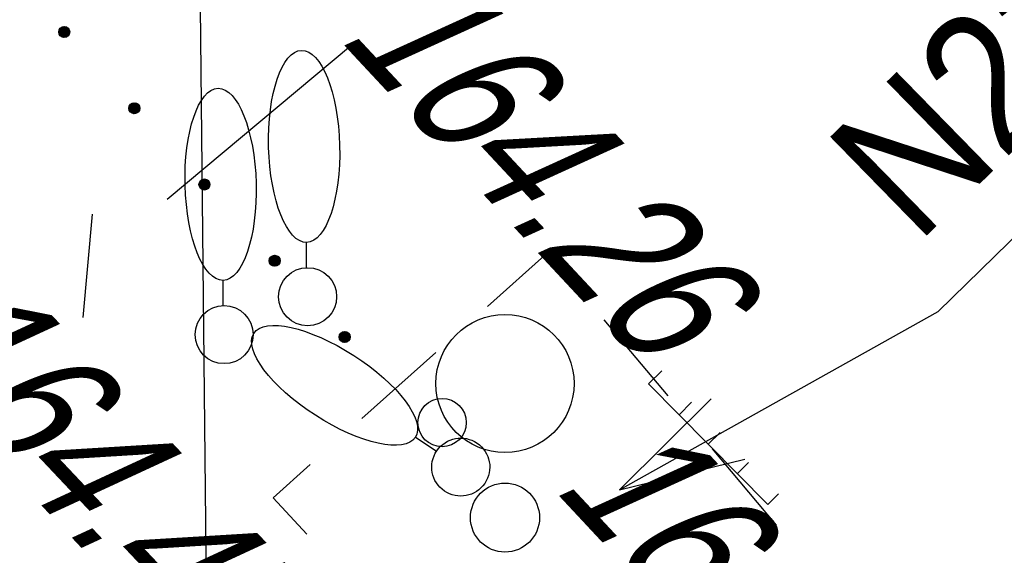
# Model space of a CAD drawing. Header units: millimetres. Extents: x 4385 to 11928, y 17253 to 36963.
# Tile 143 of 256: x 6048.88 to 6056.01, y 18588.4 to 18592.28. Entities that reach past the tile are written whole.
import ezdxf
from ezdxf.enums import TextEntityAlignment as Align

# ---------------------------------------------------------------- set-up
doc = ezdxf.new("R2010")
doc.units = ezdxf.units.MM
for name, color, linetype, lineweight in [('Геоподоснова_34179-21 от 9.08.21$0$Водопровод', 7, 'Continuous', 25), ('Геоподоснова_34179-21 от 9.08.21$0$Горизонтали', 7, 'Continuous', 25), ('Геоподоснова_34179-21 от 9.08.21$0$Кабель связи', 7, 'Continuous', 25), ('Геоподоснова_34179-21 от 9.08.21$0$Колодцы', 7, 'Continuous', 25), ('Геоподоснова_34179-21 от 9.08.21$0$Отдельно стоящее дерево', 7, 'Continuous', 25), ('Геоподоснова_34179-21 от 9.08.21$0$Полоса деревьев', 7, 'Continuous', 25)]:
    doc.layers.add(name, color=color, linetype=linetype, lineweight=lineweight)
doc.styles.add('Геоподоснова_34179-21 от 9.08.21$0$Style-RUSSIAN_1251', font='RUSSIAN_1251.shx')
doc.styles.add('Геоподоснова_34179-21 от 9.08.21$0$Style-RUSSIAN_1251 I 0.32289', font='RUSSIAN_1251.shx', dxfattribs={"oblique": 18.5})
doc.linetypes.add('Геоподоснова_34179-21 от 9.08.21$0$Vod', pattern='A,-1.75,[107,dgnlstyle-500_multi_und.shx,S=0.007913,R=0,X=0,Y=0],-1.75', length=3.5)

# ---------------------------------------------------------------- blocks, each defined once
blk = doc.blocks.new('Геоподоснова_34179-21 от 9.08.21$0$DEREVO_157')
at = {"layer": 'Геоподоснова_34179-21 от 9.08.21$0$Отдельно стоящее дерево', "color": 7, "linetype": 'Continuous', "lineweight": 25, "flags": 128}
blk.add_lwpolyline([(-0.0071, 0.2093), (-0.0068, 0.3935)], dxfattribs=at)
at = {"layer": 'Геоподоснова_34179-21 от 9.08.21$0$Отдельно стоящее дерево', "color": 7, "linetype": 'Continuous', "lineweight": 25}
blk.add_arc((0, 0), 0.21, 0, 359.99999, dxfattribs=at)
blk.add_ellipse((-0.0255, 1.088), major_axis=(-0.0185, 0.695), ratio=0.369829, dxfattribs=at)
blk = doc.blocks.new('Геоподоснова_34179-21 от 9.08.21$0$KOLOD_54')
at = {"layer": 'Геоподоснова_34179-21 от 9.08.21$0$Колодцы', "color": 7, "linetype": 'Continuous', "lineweight": 25}
blk.add_arc((0, 0), 0.5, 0, 359.99999, dxfattribs=at)
blk = doc.blocks.new('Геоподоснова_34179-21 от 9.08.21$0$msdElementTypeLineString_75')
at = {"layer": 'Геоподоснова_34179-21 от 9.08.21$0$Полоса деревьев', "color": 7, "linetype": 'Continuous', "lineweight": 25}
for p, q in [((120.0665, 29.44), (120.1112, 29.3914)), ((120.0682, 29.4456), (120.1169, 29.3926)), ((120.0705, 29.4505), (120.1213, 29.3953)), ((120.0735, 29.4546), (120.1263, 29.3972)), ((120.0765, 29.4587), (120.1306, 29.3998)), ((120.0809, 29.4614), (120.1336, 29.4039)), ((120.0852, 29.464), (120.1367, 29.4081)), ((120.0896, 29.4666), (120.1397, 29.4122)), ((120.0946, 29.4686), (120.142, 29.417)), ((120.101, 29.469), (120.143, 29.4234)), ((120.1074, 29.4694), (120.1439, 29.4297)), ((120.1165, 29.4669), (120.1422, 29.439)), ((120.1269, 29.463), (120.133, 29.4563)), ((120.0646, 29.4274), (120.0984, 29.3905)), ((120.0655, 29.4337), (120.1048, 29.391)), ((120.0677, 29.4166), (120.088, 29.3945)), ((120.5722, 28.8752), (120.606, 28.8384)), ((120.5732, 28.8816), (120.6124, 28.8389)), ((120.5741, 28.8879), (120.6188, 28.8393)), ((120.5758, 28.8935), (120.6245, 28.8405)), ((120.5781, 28.8984), (120.6289, 28.8431)), ((120.5811, 28.9025), (120.6339, 28.8451)), ((120.5841, 28.9066), (120.6383, 28.8477)), ((120.5885, 28.9092), (120.6413, 28.8518)), ((120.5928, 28.9119), (120.6443, 28.8559)), ((120.5972, 28.9145), (120.6473, 28.8601)), ((120.6022, 28.9165), (120.6496, 28.8649)), ((120.6086, 28.9169), (120.6506, 28.8713)), ((120.615, 28.9173), (120.6516, 28.8776)), ((120.6241, 28.9148), (120.6498, 28.8869)), ((120.6345, 28.9108), (120.6406, 28.9042)), ((120.5753, 28.8645), (120.5956, 28.8424)), ((121.0798, 28.3231), (121.1136, 28.2863)), ((121.0808, 28.3295), (121.12, 28.2868)), ((121.0818, 28.3358), (121.1264, 28.2872)), ((121.0829, 28.3124), (121.1032, 28.2903)), ((121.0834, 28.3414), (121.1321, 28.2884)), ((121.0857, 28.3462), (121.1365, 28.291)), ((121.0887, 28.3504), (121.1415, 28.293)), ((121.0917, 28.3545), (121.1459, 28.2956)), ((121.0961, 28.3571), (121.1489, 28.2997)), ((121.1005, 28.3598), (121.1519, 28.3038)), ((121.1048, 28.3624), (121.1549, 28.308)), ((121.1098, 28.3643), (121.1572, 28.3128)), ((121.1162, 28.3648), (121.1582, 28.3191)), ((121.1226, 28.3652), (121.1592, 28.3255)), ((121.1317, 28.3627), (121.1574, 28.3347)), ((121.1422, 28.3587), (121.1483, 28.3521)), ((121.5964, 27.7983), (121.6491, 27.7408)), ((121.5994, 27.8024), (121.6535, 27.7435)), ((121.6037, 27.805), (121.6565, 27.7476)), ((121.6081, 27.8077), (121.6595, 27.7517)), ((121.6124, 27.8103), (121.6625, 27.7559)), ((121.6175, 27.8122), (121.6648, 27.7607)), ((121.6239, 27.8127), (121.6658, 27.767)), ((121.6302, 27.8131), (121.6668, 27.7734)), ((121.6393, 27.8106), (121.6651, 27.7826)), ((121.6498, 27.8066), (121.6559, 27.8)), ((121.5874, 27.771), (121.6213, 27.7342)), ((121.5884, 27.7774), (121.6277, 27.7347)), ((121.5894, 27.7837), (121.634, 27.7351)), ((121.5905, 27.7603), (121.6108, 27.7382)), ((121.591, 27.7893), (121.6398, 27.7363)), ((121.5934, 27.7941), (121.6441, 27.7389)), ((122.097, 27.2316), (122.1417, 27.183)), ((122.0986, 27.2372), (122.1474, 27.1842)), ((122.101, 27.242), (122.1517, 27.1868)), ((122.104, 27.2462), (122.1568, 27.1887)), ((122.107, 27.2503), (122.1611, 27.1914)), ((122.1113, 27.2529), (122.1641, 27.1955)), ((122.1157, 27.2556), (122.1671, 27.1996)), ((122.1201, 27.2582), (122.1701, 27.2037)), ((122.1251, 27.2601), (122.1725, 27.2086)), ((122.1315, 27.2606), (122.1734, 27.2149)), ((122.1379, 27.261), (122.1744, 27.2213)), ((122.147, 27.2585), (122.1727, 27.2305)), ((122.1574, 27.2545), (122.1635, 27.2479)), ((122.095, 27.2189), (122.1289, 27.1821)), ((122.096, 27.2253), (122.1353, 27.1826)), ((122.0981, 27.2082), (122.1184, 27.1861))]:
    blk.add_line(p, q, dxfattribs=at)
for centre, radius in [((120.1043, 29.4299), 0.04), ((120.6119, 28.8778), 0.04), ((121.1195, 28.3257), 0.04), ((121.6272, 27.7736), 0.04), ((122.1348, 27.2215), 0.04), ((122.8397, 26.6023), 0.175), ((123.295, 25.9143), 0.25)]:
    blk.add_circle(centre, radius, dxfattribs=at)
blk = doc.blocks.new('Геоподоснова_34179-21 от 9.08.21$0$DEREVO_195')
at = {"layer": 'Геоподоснова_34179-21 от 9.08.21$0$Отдельно стоящее дерево', "color": 7, "linetype": 'Continuous', "lineweight": 25, "flags": 128}
blk.add_lwpolyline([(-0.007, 0.21), (-0.007, 0.393)], dxfattribs=at)
at = {"layer": 'Геоподоснова_34179-21 от 9.08.21$0$Отдельно стоящее дерево', "color": 7, "linetype": 'Continuous', "lineweight": 25}
blk.add_arc((0, 0), 0.21, 0, 359.99999, dxfattribs=at)
blk.add_ellipse((-0.0255, 1.088), major_axis=(-0.0185, 0.695), ratio=0.369829, dxfattribs=at)
blk = doc.blocks.new('Геоподоснова_34179-21 от 9.08.21$0$DEREVO_196')
at = {"layer": 'Геоподоснова_34179-21 от 9.08.21$0$Отдельно стоящее дерево', "color": 7, "linetype": 'Continuous', "lineweight": 25, "flags": 128}
blk.add_lwpolyline([(-0.007, 0.21), (-0.007, 0.393)], dxfattribs=at)
at = {"layer": 'Геоподоснова_34179-21 от 9.08.21$0$Отдельно стоящее дерево', "color": 7, "linetype": 'Continuous', "lineweight": 25}
blk.add_arc((0, 0), 0.21, 0, 359.99999, dxfattribs=at)
blk.add_ellipse((-0.0255, 1.088), major_axis=(-0.0185, 0.695), ratio=0.369829, dxfattribs=at)
blk = doc.blocks.new('Геоподоснова_34179-21 от 9.08.21$0$msdElementTypeShape_23')
at = {"layer": 'Геоподоснова_34179-21 от 9.08.21$0$Водопровод', "color": 7, "linetype": 'Continuous', "lineweight": 25}
for p, q in [((2.3956, 3.9359), (2.8577, 3.3839)), ((0.6416, 3.2199), (1.1786, 3.6994)), ((3.1787, 3.0005), (3.6408, 2.4485)), ((0.0001, 2.6471), (0.2686, 2.8869)), ((0.2445, 2.3829), (0.0001, 2.6471)), ((3.5877, 1.1727), (3.0859, 0.6565)), ((1.9014, 0.5919), (1.4125, 1.1204))]:
    blk.add_line(p, q, dxfattribs=at)
at = {"layer": 'Геоподоснова_34179-21 от 9.08.21$0$Водопровод', "color": 7, "linetype": 'Continuous', "lineweight": 25, "flags": 128}
for points in [[(1.5515, 4.0324), (1.9883, 4.4224), (2.0746, 4.3193)], [(1.073, 1.4874), (0.6454, 1.9495), (0.5841, 2.0159)], [(3.9618, 2.0651), (4.1901, 1.7924), (3.9362, 1.5312)], [(2.7373, 0.2979), (2.4484, 0.0007), (2.241, 0.2249)]]:
    blk.add_lwpolyline(points, dxfattribs=at)
blk = doc.blocks.new('Геоподоснова_34179-21 от 9.08.21$0$msdElementTypeLineString_666')
at = {"layer": 'Геоподоснова_34179-21 от 9.08.21$0$Водопровод', "color": 7, "linetype": 'Continuous', "lineweight": 25}
blk.add_line((0.0007, 0.0001), (0.0918, 0.0903), dxfattribs=at)
blk = doc.blocks.new('Геоподоснова_34179-21 от 9.08.21$0$msdElementTypeLineString_667')
at = {"layer": 'Геоподоснова_34179-21 от 9.08.21$0$Водопровод', "color": 7, "linetype": 'Continuous', "lineweight": 25}
blk.add_line((0.0009, 0.0008), (0.0825, 0.0816), dxfattribs=at)
blk = doc.blocks.new('Геоподоснова_34179-21 от 9.08.21$0$msdElementTypeMultiLine_437')
at = {"layer": 'Геоподоснова_34179-21 от 9.08.21$0$Водопровод', "color": 7, "linetype": 'Геоподоснова_34179-21 от 9.08.21$0$Vod', "lineweight": 25, "flags": 128}
blk.add_lwpolyline([(0.5008, 0.501), (0.5871, 0.5864)], dxfattribs=at)
at = {"layer": 'Геоподоснова_34179-21 от 9.08.21$0$Водопровод', "color": 7, "linetype": 'Continuous', "lineweight": 25}
for name, p in [('Геоподоснова_34179-21 от 9.08.21$0$msdElementTypeLineString_666', (0.289, 0.714)), ('Геоподоснова_34179-21 от 9.08.21$0$msdElementTypeLineString_667', (0.711, 0.287))]:
    blk.add_blockref(name, p, dxfattribs=at)
blk = doc.blocks.new('Геоподоснова_34179-21 от 9.08.21$0$msdElementTypeLineString_685')
at = {"layer": 'Геоподоснова_34179-21 от 9.08.21$0$Кабель связи', "color": 3, "linetype": 'Continuous', "lineweight": 25}
for p, q in [((2.7009, 2.2999), (1.3577, 1.1781)), ((0.8156, 1.0706), (0.7486, 0.324))]:
    blk.add_line(p, q, dxfattribs=at)
blk = doc.blocks.new('Геоподоснова_34179-21 от 9.08.21$0$msdElementTypeMultiLine_450')
at = {"layer": 'Геоподоснова_34179-21 от 9.08.21$0$Кабель связи', "color": 3, "linetype": 'Continuous', "lineweight": 25}
blk.add_blockref('Геоподоснова_34179-21 от 9.08.21$0$msdElementTypeLineString_685', (0, 0), dxfattribs=at)
blk = doc.blocks.new('Геоподоснова_34179-21 от 9.08.21$0$DIMTXT_149')
at = {"layer": 'Геоподоснова_34179-21 от 9.08.21$0$Водопровод', "color": 7, "linetype": 'Continuous', "lineweight": 25, "flags": 128}
blk.add_lwpolyline([(0, 0), (-0.0501, 4.8966), (5.3493, 10.1688)], dxfattribs=at)
blk = doc.blocks.new('Геоподоснова_34179-21 от 9.08.21$0$DIMTXT_157')
at = {"layer": 'Геоподоснова_34179-21 от 9.08.21$0$Водопровод', "color": 7, "linetype": 'Continuous', "lineweight": 25}
for q in [(0.6628, 0.6582), (0.9073, 0.2221)]:
    blk.add_line((0, 0), q, dxfattribs=at)
at = {"layer": 'Геоподоснова_34179-21 от 9.08.21$0$Водопровод', "color": 7, "linetype": 'Continuous', "lineweight": 25, "flags": 128}
blk.add_lwpolyline([(0, 0), (2.3052, 1.2925), (9.0715, 7.8994)], dxfattribs=at)
at = {"layer": 'Геоподоснова_34179-21 от 9.08.21$0$Водопровод', "color": 7, "linetype": 'Continuous', "lineweight": 25, "style": 'Геоподоснова_34179-21 от 9.08.21$0$Style-RUSSIAN_1251', "width": 0.899998}
blk.add_text('N23003-гидр.', height=1.000002, rotation=44.3171, dxfattribs=at).set_placement((1.4532, 2.4871), align=Align.TOP_LEFT)
blk = doc.blocks.new('Геоподоснова_34179-21 от 9.08.21')
at = {"layer": 'Геоподоснова_34179-21 от 9.08.21$0$Водопровод', "color": 7, "linetype": 'Continuous', "lineweight": 25, "flags": 128}
for points in [[(6054.2933, 18588.7734), (6053.4307, 18589.6446), (6053.5265, 18589.7395)], [(6054.3698, 18588.8492), (6054.2933, 18588.7734)]]:
    blk.add_lwpolyline(points, dxfattribs=at)
at = {"layer": 'Геоподоснова_34179-21 от 9.08.21$0$Водопровод', "color": 7, "linetype": 'Continuous', "lineweight": 25}
for name, p in [('Геоподоснова_34179-21 от 9.08.21$0$DIMTXT_149', (6050.2371, 18587.4792)), ('Геоподоснова_34179-21 от 9.08.21$0$DIMTXT_157', (6053.221, 18588.878)), ('Геоподоснова_34179-21 от 9.08.21$0$msdElementTypeShape_23', (6050.712, 18586.174)), ('Геоподоснова_34179-21 от 9.08.21$0$msdElementTypeMultiLine_437', (6053.361, 18588.708))]:
    blk.add_blockref(name, p, dxfattribs=at)
at = {"layer": 'Геоподоснова_34179-21 от 9.08.21$0$Кабель связи', "color": 3, "linetype": 'Continuous', "lineweight": 25}
blk.add_blockref('Геоподоснова_34179-21 от 9.08.21$0$msdElementTypeMultiLine_450', (6048.587, 18589.803), dxfattribs=at)
at = {"layer": 'Геоподоснова_34179-21 от 9.08.21$0$Колодцы', "color": 7, "linetype": 'Continuous', "lineweight": 25}
blk.add_blockref('Геоподоснова_34179-21 от 9.08.21$0$KOLOD_54', (6052.391, 18589.648), dxfattribs=at)
at = {"layer": 'Геоподоснова_34179-21 от 9.08.21$0$Отдельно стоящее дерево', "color": 7, "linetype": 'Continuous', "lineweight": 25}
for name, p in [('Геоподоснова_34179-21 от 9.08.21$0$DEREVO_196', (6050.9623, 18590.2766)), ('Геоподоснова_34179-21 от 9.08.21$0$DEREVO_195', (6050.358, 18590.002))]:
    blk.add_blockref(name, p, dxfattribs=at)
at = {"layer": 'Геоподоснова_34179-21 от 9.08.21$0$Отдельно стоящее дерево', "color": 7, "linetype": 'Continuous', "lineweight": 25, "xscale": 1.000001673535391, "yscale": 1.000001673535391, "zscale": 1.000001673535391, "rotation": 55.72592864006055}
blk.add_blockref('Геоподоснова_34179-21 от 9.08.21$0$DEREVO_157', (6052.071, 18589.043), dxfattribs=at)
at = {"layer": 'Геоподоснова_34179-21 от 9.08.21$0$Полоса деревьев', "color": 7, "linetype": 'Continuous', "lineweight": 25}
blk.add_blockref('Геоподоснова_34179-21 от 9.08.21$0$msdElementTypeLineString_75', (5929.096, 18562.763), dxfattribs=at)
at = {"layer": 'Геоподоснова_34179-21 от 9.08.21$0$Горизонтали', "color": 7, "linetype": 'Continuous', "lineweight": 25, "style": 'Геоподоснова_34179-21 от 9.08.21$0$Style-RUSSIAN_1251 I 0.32289', "oblique": 18.5, "width": 0.799996}
blk.add_text('164.47', height=1, rotation=313.3312, dxfattribs=at).set_placement((6047.9638, 18589.9012))
at = {"layer": 'Геоподоснова_34179-21 от 9.08.21$0$Колодцы', "color": 7, "linetype": 'Continuous', "lineweight": 25, "style": 'Геоподоснова_34179-21 от 9.08.21$0$Style-RUSSIAN_1251 I 0.32289', "oblique": 18.5, "width": 0.799996}
for s, p in [('164.26', (6051.172, 18592.155)), ('164.22', (6052.727, 18588.894))]:
    blk.add_text(s, height=1, rotation=313.00755, dxfattribs=at).set_placement(p)

msp = doc.modelspace()

# ---------------------------------------------------------------- block references
msp.add_blockref('Геоподоснова_34179-21 от 9.08.21', (0, 0))

doc.saveas('drawing.dxf')
